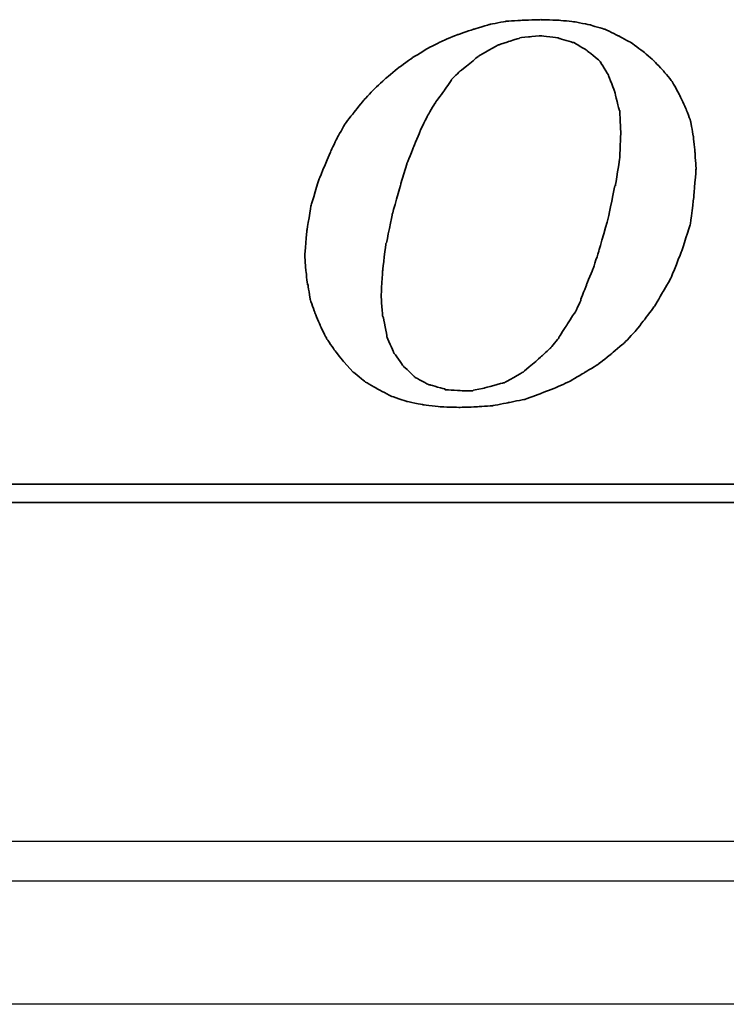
# Model space of a CAD drawing. Header units: millimetres. Extents: x -1108 to 3135, y -1596 to 860.
# Tile 84 of 256: x -771 to -762, y -1249 to -1237. Entities that reach past the tile are written whole.
import ezdxf
from ezdxf.lldxf.tags import DXFTag

# ---------------------------------------------------------------- set-up
doc = ezdxf.new("R2010")
doc.units = ezdxf.units.MM
doc.layers.get('0').update_dxf_attribs({"linetype": 'CONTINUOUS'})
doc.layers.add('DIM', color=4, linetype='CONTINUOUS')
doc.layers.add('layer 1', color=7, linetype='CONTINUOUS')
tags = doc.linetypes.add('DASHED', pattern=[25.72, 12.86, -12.86]).pattern_tags.tags
tags[6:7] = [DXFTag(74, 4), DXFTag(75, 0), DXFTag(340, '0'), DXFTag(46, 0.0), DXFTag(50, 0.0), DXFTag(44, 0.0), DXFTag(45, 0.0)]
tags[4:5] = [DXFTag(74, 4), DXFTag(75, 0), DXFTag(340, '0'), DXFTag(46, 0.0), DXFTag(50, 0.0), DXFTag(44, 0.0), DXFTag(45, 0.0)]

# ---------------------------------------------------------------- blocks, each defined once
blk = doc.blocks.new('TBI MOTION logo(完整正式版)')
at = {"layer": 'layer 1', "color": 22, "lineweight": 35}
for points, knots in [([(-11.34375, -6.98375), (-11.34375, -6.98375), (-10.91375, -7.43875), (-10.91375, -7.43875), (-10.91375, -7.43875), (-10.91375, -7.43875), (-10.38625, -7.87125), (-10.38625, -7.87125), (-10.38625, -7.87125), (-10.38625, -7.87125), (-9.81125, -8.20375), (-9.81125, -8.20375), (-9.81125, -8.20375), (-9.81125, -8.20375), (-9.21125, -8.51875), (-9.21125, -8.51875), (-9.21125, -8.51875), (-9.21125, -8.51875), (-8.51625, -8.75875), (-8.51625, -8.75875), (-8.51625, -8.75875), (-8.51625, -8.75875), (-7.77125, -8.90375), (-7.77125, -8.90375), (-7.77125, -8.90375), (-7.77125, -8.90375), (-6.97875, -8.99875), (-6.97875, -8.99875), (-6.97875, -8.99875), (-6.97875, -8.99875), (-6.14125, -9.02375), (-6.14125, -9.02375), (-6.14125, -9.02375), (-6.14125, -9.02375), (-5.37125, -8.99875), (-5.37125, -8.99875), (-5.37125, -8.99875), (-5.37125, -8.99875), (-4.65375, -8.94875), (-4.65375, -8.94875), (-4.65375, -8.94875), (-4.65375, -8.94875), (-3.93375, -8.80625), (-3.93375, -8.80625), (-3.93375, -8.80625), (-3.93375, -8.80625), (-3.21375, -8.66375), (-3.21375, -8.66375), (-3.21375, -8.66375), (-3.21375, -8.66375), (-2.49375, -8.39875), (-2.49375, -8.39875), (-2.49375, -8.39875), (-2.49375, -8.39875), (-1.79875, -8.13375), (-1.79875, -8.13375), (-1.79875, -8.13375), (-1.79875, -8.13375), (-1.17375, -7.84375), (-1.17375, -7.84375), (-1.17375, -7.84375), (-1.17375, -7.84375), (-0.52375, -7.46375), (-0.52375, -7.46375), (-0.52375, -7.46375), (-0.52375, -7.46375), (0.10124, -7.07875), (0.10124, -7.07875), (0.10124, -7.07875), (0.10124, -7.07875), (0.67625, -6.62375), (0.67625, -6.62375), (0.67625, -6.62375), (0.67625, -6.62375), (1.24874, -6.14375), (1.24874, -6.14375), (1.24874, -6.14375), (1.24874, -6.14375), (1.72874, -5.64125), (1.72874, -5.64125), (1.72874, -5.64125), (1.72874, -5.64125), (2.18624, -5.06375), (2.18624, -5.06375), (2.18624, -5.06375), (2.18624, -5.06375), (2.61625, -4.48874), (2.61625, -4.48874), (2.61625, -4.48874), (2.61625, -4.48874), (3.00125, -3.83874), (3.00125, -3.83874), (3.00125, -3.83874), (3.00125, -3.83874), (3.36124, -3.21374), (3.36124, -3.21374), (3.36124, -3.21374), (3.36124, -3.21374), (3.84374, -1.99125), (3.84374, -1.99125), (3.84374, -1.99125), (3.84374, -1.99125), (4.22625, -0.81875), (4.22625, -0.81875), (4.22625, -0.81875), (4.22625, -0.81875), (4.39125, 0.45624), (4.39125, 0.45624), (4.39125, 0.45624), (4.39125, 0.45624), (4.48874, 1.70124), (4.48874, 1.70124), (4.48874, 1.70124), (4.48874, 1.70124), (4.43874, 2.44625), (4.43874, 2.44625), (4.43874, 2.44625), (4.43874, 2.44625), (4.36874, 3.14125), (4.36874, 3.14125), (4.36874, 3.14125), (4.36874, 3.14125), (4.25125, 3.81125), (4.25125, 3.81125), (4.25125, 3.81125), (4.25125, 3.81125), (4.03124, 4.41125), (4.03124, 4.41125), (4.03124, 4.41125), (4.03124, 4.41125), (3.74374, 5.01125), (3.74374, 5.01125), (3.74374, 5.01125), (3.74374, 5.01125), (3.43124, 5.58875), (3.43124, 5.58875), (3.43124, 5.58875), (3.43124, 5.58875), (3.02625, 6.09125), (3.02625, 6.09125), (3.02625, 6.09125), (3.02625, 6.09125), (2.59374, 6.54875), (2.59374, 6.54875), (2.59374, 6.54875), (2.59374, 6.54875), (2.09124, 6.98125), (2.09124, 6.98125), (2.09124, 6.98125), (2.09124, 6.98125), (1.56124, 7.36625), (1.56124, 7.36625), (1.56124, 7.36625), (1.56124, 7.36625), (0.98624, 7.67625), (0.98624, 7.67625), (0.98624, 7.67625), (0.98624, 7.67625), (0.38624, 7.96375), (0.38624, 7.96375), (0.38624, 7.96375), (0.38624, 7.96375), (-0.25875, 8.15625), (-0.25875, 8.15625), (-0.25875, 8.15625), (-0.25875, 8.15625), (-0.98125, 8.30125), (-0.98125, 8.30125), (-0.98125, 8.30125), (-0.98125, 8.30125), (-1.70124, 8.37125), (-1.70124, 8.37125), (-1.70124, 8.37125), (-1.70124, 8.37125), (-2.49375, 8.39624), (-2.49375, 8.39624), (-2.49375, 8.39624), (-2.49375, 8.39624), (-3.28625, 8.37125), (-3.28625, 8.37125), (-3.28625, 8.37125), (-3.28625, 8.37125), (-4.05125, 8.32125), (-4.05125, 8.32125), (-4.05125, 8.32125), (-4.05125, 8.32125), (-4.77375, 8.18125), (-4.77375, 8.18125), (-4.77375, 8.18125), (-4.77375, 8.18125), (-5.51625, 7.96375), (-5.51625, 7.96375), (-5.51625, 7.96375), (-5.51625, 7.96375), (-6.21125, 7.72625), (-6.21125, 7.72625), (-6.21125, 7.72625), (-6.21125, 7.72625), (-6.92875, 7.43625), (-6.92875, 7.43625), (-6.92875, 7.43625), (-6.92875, 7.43625), (-7.57875, 7.10125), (-7.57875, 7.10125), (-7.57875, 7.10125), (-7.57875, 7.10125), (-8.24875, 6.69125), (-8.24875, 6.69125), (-8.24875, 6.69125), (-8.24875, 6.69125), (-8.84875, 6.26125), (-8.84875, 6.26125), (-8.84875, 6.26125), (-8.84875, 6.26125), (-9.42625, 5.78125), (-9.42625, 5.78125), (-9.42625, 5.78125), (-9.42625, 5.78125), (-9.95375, 5.30125), (-9.95375, 5.30125), (-9.95375, 5.30125), (-9.95375, 5.30125), (-10.43375, 4.79624), (-10.43375, 4.79624), (-10.43375, 4.79624), (-10.43375, 4.79624), (-10.88875, 4.22125), (-10.88875, 4.22125), (-10.88875, 4.22125), (-10.88875, 4.22125), (-11.29875, 3.69375), (-11.29875, 3.69375), (-11.29875, 3.69375), (-11.29875, 3.69375), (-11.63375, 3.09125), (-11.63375, 3.09125), (-11.63375, 3.09125), (-11.63375, 3.09125), (-11.91875, 2.49625), (-11.91875, 2.49625), (-11.91875, 2.49625), (-11.91875, 2.49625), (-12.44875, 1.24625), (-12.44875, 1.24625), (-12.44875, 1.24625), (-12.44875, 1.24625), (-12.80875, 0.06874), (-12.80875, 0.06874), (-12.80875, 0.06874), (-12.80875, 0.06874), (-12.99875, -1.07875), (-12.99875, -1.07875), (-12.99875, -1.07875), (-12.99875, -1.07875), (-13.09375, -2.18375), (-13.09375, -2.18375), (-13.09375, -2.18375), (-13.09375, -2.18375), (-13.04875, -2.85375), (-13.04875, -2.85375), (-13.04875, -2.85375), (-13.04875, -2.85375), (-12.97375, -3.50375), (-12.97375, -3.50375), (-12.97375, -3.50375), (-12.97375, -3.50375), (-12.95375, -3.50375), (-12.95375, -3.50375), (-12.95375, -3.50375), (-12.95375, -3.50375), (-12.85375, -4.17375), (-12.85375, -4.17375), (-12.85375, -4.17375), (-12.85375, -4.17375), (-12.63875, -4.77624), (-12.63875, -4.77624), (-12.63875, -4.77624), (-12.63875, -4.77624), (-12.39875, -5.35125), (-12.39875, -5.35125), (-12.39875, -5.35125), (-12.39875, -5.35125), (-12.11375, -5.92875), (-12.11375, -5.92875), (-12.11375, -5.92875), (-12.11375, -5.92875), (-11.75375, -6.45375), (-11.75375, -6.45375), (-11.75375, -6.45375), (-11.75375, -6.45375), (-11.34375, -6.98375), (-11.34375, -6.98375)], [0, 0, 0, 0, 0.01369863, 0.01369863, 0.01369863, 0.01369864, 0.02739726, 0.02739726, 0.02739726, 0.02739727, 0.04109589, 0.04109589, 0.04109589, 0.0410959, 0.05479452, 0.05479452, 0.05479452, 0.05479453, 0.06849315, 0.06849315, 0.06849315, 0.06849316, 0.08219178, 0.08219178, 0.08219178, 0.08219179, 0.09589041, 0.09589041, 0.09589041, 0.09589042, 0.10958904, 0.10958904, 0.10958904, 0.10958905, 0.12328767, 0.12328767, 0.12328767, 0.12328768, 0.1369863, 0.1369863, 0.1369863, 0.13698631, 0.15068493, 0.15068493, 0.15068493, 0.15068494, 0.16438356, 0.16438356, 0.16438356, 0.16438357, 0.17808219, 0.17808219, 0.17808219, 0.1780822, 0.19178082, 0.19178082, 0.19178082, 0.19178083, 0.20547945, 0.20547945, 0.20547945, 0.20547946, 0.21917808, 0.21917808, 0.21917808, 0.21917809, 0.23287671, 0.23287671, 0.23287671, 0.23287672, 0.24657534, 0.24657534, 0.24657534, 0.24657535, 0.26027397, 0.26027397, 0.26027397, 0.26027398, 0.2739726, 0.2739726, 0.2739726, 0.27397261, 0.28767123, 0.28767123, 0.28767123, 0.28767124, 0.30136986, 0.30136986, 0.30136986, 0.30136987, 0.31506849, 0.31506849, 0.31506849, 0.3150685, 0.32876712, 0.32876712, 0.32876712, 0.32876713, 0.34246575, 0.34246575, 0.34246575, 0.34246576, 0.35616438, 0.35616438, 0.35616438, 0.35616439, 0.36986301, 0.36986301, 0.36986301, 0.36986302, 0.38356164, 0.38356164, 0.38356164, 0.38356165, 0.39726027, 0.39726027, 0.39726027, 0.39726028, 0.4109589, 0.4109589, 0.4109589, 0.41095891, 0.42465753, 0.42465753, 0.42465753, 0.42465754, 0.43835616, 0.43835616, 0.43835616, 0.43835617, 0.45205479, 0.45205479, 0.45205479, 0.4520548, 0.46575342, 0.46575342, 0.46575342, 0.46575343, 0.47945205, 0.47945205, 0.47945205, 0.47945206, 0.49315068, 0.49315068, 0.49315068, 0.49315069, 0.50684932, 0.50684932, 0.50684932, 0.50684933, 0.52054795, 0.52054795, 0.52054795, 0.52054796, 0.53424658, 0.53424658, 0.53424658, 0.53424659, 0.54794521, 0.54794521, 0.54794521, 0.54794522, 0.56164384, 0.56164384, 0.56164384, 0.56164385, 0.57534247, 0.57534247, 0.57534247, 0.57534248, 0.5890411, 0.5890411, 0.5890411, 0.58904111, 0.60273973, 0.60273973, 0.60273973, 0.60273974, 0.61643836, 0.61643836, 0.61643836, 0.61643837, 0.63013699, 0.63013699, 0.63013699, 0.630137, 0.64383562, 0.64383562, 0.64383562, 0.64383563, 0.65753425, 0.65753425, 0.65753425, 0.65753426, 0.67123288, 0.67123288, 0.67123288, 0.67123289, 0.68493151, 0.68493151, 0.68493151, 0.68493152, 0.69863014, 0.69863014, 0.69863014, 0.69863015, 0.71232877, 0.71232877, 0.71232877, 0.71232878, 0.7260274, 0.7260274, 0.7260274, 0.72602741, 0.73972603, 0.73972603, 0.73972603, 0.73972604, 0.75342466, 0.75342466, 0.75342466, 0.75342467, 0.76712329, 0.76712329, 0.76712329, 0.7671233, 0.78082192, 0.78082192, 0.78082192, 0.78082193, 0.79452055, 0.79452055, 0.79452055, 0.79452056, 0.80821918, 0.80821918, 0.80821918, 0.80821919, 0.82191781, 0.82191781, 0.82191781, 0.82191782, 0.83561644, 0.83561644, 0.83561644, 0.83561645, 0.84931507, 0.84931507, 0.84931507, 0.84931508, 0.8630137, 0.8630137, 0.8630137, 0.86301371, 0.87671233, 0.87671233, 0.87671233, 0.87671234, 0.89041096, 0.89041096, 0.89041096, 0.89041097, 0.90410959, 0.90410959, 0.90410959, 0.9041096, 0.91780822, 0.91780822, 0.91780822, 0.91780823, 0.93150685, 0.93150685, 0.93150685, 0.93150686, 0.94520548, 0.94520548, 0.94520548, 0.94520549, 0.95890411, 0.95890411, 0.95890411, 0.95890412, 0.97260274, 0.97260274, 0.97260274, 0.97260275, 0.98630137, 0.98630137, 0.98630137, 0.98630138, 1, 1, 1, 1]), ([(-8.77875, 1.03124), (-8.77875, 1.03124), (-8.51625, 1.89625), (-8.51625, 1.89625), (-8.51625, 1.89625), (-8.51625, 1.89625), (-8.20375, 2.66375), (-8.20375, 2.66375), (-8.20375, 2.66375), (-8.20375, 2.66375), (-7.91625, 3.38125), (-7.91625, 3.38125), (-7.91625, 3.38125), (-7.91625, 3.38125), (-7.91625, 3.40624), (-7.91625, 3.40624), (-7.91625, 3.40624), (-7.91625, 3.40624), (-7.57875, 4.07624), (-7.57875, 4.07624), (-7.57875, 4.07624), (-7.57875, 4.07624), (-7.24375, 4.65125), (-7.24375, 4.65125), (-7.24375, 4.65125), (-7.24375, 4.65125), (-7.21875, 4.65125), (-7.21875, 4.65125), (-7.21875, 4.65125), (-7.21875, 4.65125), (-7.21875, 4.67624), (-7.21875, 4.67624), (-7.21875, 4.67624), (-7.21875, 4.67624), (-6.83625, 5.20375), (-6.83625, 5.20375), (-6.83625, 5.20375), (-6.83625, 5.20375), (-6.49875, 5.68625), (-6.49875, 5.68625), (-6.49875, 5.68625), (-6.49875, 5.68625), (-6.49875, 5.70625), (-6.49875, 5.70625), (-6.49875, 5.70625), (-6.49875, 5.70625), (-6.11625, 6.09125), (-6.11625, 6.09125), (-6.11625, 6.09125), (-6.11625, 6.09125), (-6.09125, 6.09125), (-6.09125, 6.09125), (-6.09125, 6.09125), (-6.09125, 6.09125), (-5.27375, 6.76625), (-5.27375, 6.76625), (-5.27375, 6.76625), (-5.27375, 6.76625), (-5.24875, 6.76625), (-5.24875, 6.76625), (-5.24875, 6.76625), (-5.24875, 6.76625), (-5.24875, 6.78625), (-5.24875, 6.78625), (-5.24875, 6.78625), (-5.24875, 6.78625), (-4.38875, 7.26624), (-4.38875, 7.26624), (-4.38875, 7.26624), (-4.38875, 7.26624), (-4.36125, 7.26624), (-4.36125, 7.26624), (-4.36125, 7.26624), (-4.36125, 7.26624), (-3.93375, 7.41125), (-3.93375, 7.41125), (-3.93375, 7.41125), (-3.93375, 7.41125), (-3.47375, 7.55625), (-3.47375, 7.55625), (-3.47375, 7.55625), (-3.47375, 7.55625), (-3.45375, 7.55625), (-3.45375, 7.55625), (-3.45375, 7.55625), (-3.45375, 7.55625), (-3.42875, 7.58124), (-3.42875, 7.58124), (-3.42875, 7.58124), (-3.42875, 7.58124), (-2.97375, 7.62625), (-2.97375, 7.62625), (-2.97375, 7.62625), (-2.97375, 7.62625), (-2.49375, 7.67625), (-2.49375, 7.67625), (-2.49375, 7.67625), (-2.49375, 7.67625), (-2.46875, 7.67625), (-2.46875, 7.67625), (-2.46875, 7.67625), (-2.46875, 7.67625), (-1.70124, 7.58124), (-1.70124, 7.58124), (-1.70124, 7.58124), (-1.70124, 7.58124), (-1.67875, 7.55625), (-1.67875, 7.55625), (-1.67875, 7.55625), (-1.67875, 7.55625), (-1.65375, 7.55625), (-1.65375, 7.55625), (-1.65375, 7.55625), (-1.65375, 7.55625), (-1.03125, 7.36625), (-1.03125, 7.36625), (-1.03125, 7.36625), (-1.03125, 7.36625), (-1.00625, 7.36625), (-1.00625, 7.36625), (-1.00625, 7.36625), (-1.00625, 7.36625), (-0.43124, 7.02624), (-0.43124, 7.02624), (-0.43124, 7.02624), (-0.43124, 7.02624), (-0.40625, 7.00624), (-0.40625, 7.00624), (-0.40625, 7.00624), (-0.40625, 7.00624), (0.12124, 6.57124), (0.12124, 6.57124), (0.12124, 6.57124), (0.12124, 6.57124), (0.14624, 6.54875), (0.14624, 6.54875), (0.14624, 6.54875), (0.14624, 6.54875), (0.17124, 6.52375), (0.17124, 6.52375), (0.17124, 6.52375), (0.17124, 6.52375), (0.55625, 5.89875), (0.55625, 5.89875), (0.55625, 5.89875), (0.55625, 5.89875), (0.55625, 5.87625), (0.55625, 5.87625), (0.55625, 5.87625), (0.55625, 5.87625), (0.84124, 5.15625), (0.84124, 5.15625), (0.84124, 5.15625), (0.84124, 5.15625), (0.84124, 5.13125), (0.84124, 5.13125), (0.84124, 5.13125), (0.84124, 5.13125), (1.03624, 4.31875), (1.03624, 4.31875), (1.03624, 4.31875), (1.03624, 4.31875), (1.05624, 4.31875), (1.05624, 4.31875), (1.05624, 4.31875), (1.05624, 4.31875), (1.05624, 4.29125), (1.05624, 4.29125), (1.05624, 4.29125), (1.05624, 4.29125), (1.10625, 3.33125), (1.10625, 3.33125), (1.10625, 3.33125), (1.10625, 3.33125), (1.10625, 3.30875), (1.10625, 3.30875), (1.10625, 3.30875), (1.10625, 3.30875), (1.05624, 2.20624), (1.05624, 2.20624), (1.05624, 2.20624), (1.05624, 2.20624), (1.05624, 2.18124), (1.05624, 2.18124), (1.05624, 2.18124), (1.05624, 2.18124), (0.86624, 0.93624), (0.86624, 0.93624), (0.86624, 0.93624), (0.86624, 0.93624), (0.84124, 0.93624), (0.84124, 0.93624), (0.84124, 0.93624), (0.84124, 0.93624), (0.55625, -0.45874), (0.55625, -0.45874), (0.55625, -0.45874), (0.55625, -0.45874), (0.12124, -1.99125), (0.12124, -1.99125), (0.12124, -1.99125), (0.12124, -1.99125), (0.12124, -2.01874), (0.12124, -2.01874), (0.12124, -2.01874), (0.12124, -2.01874), (-0.13874, -2.78375), (-0.13874, -2.78375), (-0.13874, -2.78375), (-0.13874, -2.78375), (-0.43124, -3.50375), (-0.43124, -3.50375), (-0.43124, -3.50375), (-0.43124, -3.50375), (-0.69375, -4.19875), (-0.69375, -4.19875), (-0.69375, -4.19875), (-0.69375, -4.19875), (-0.69375, -4.22375), (-0.69375, -4.22375), (-0.69375, -4.22375), (-0.69375, -4.22375), (-0.98125, -4.82374), (-0.98125, -4.82374), (-0.98125, -4.82374), (-0.98125, -4.82374), (-1.00625, -4.82374), (-1.00625, -4.82374), (-1.00625, -4.82374), (-1.00625, -4.82374), (-1.33875, -5.35125), (-1.33875, -5.35125), (-1.33875, -5.35125), (-1.33875, -5.35125), (-1.67875, -5.87875), (-1.67875, -5.87875), (-1.67875, -5.87875), (-1.67875, -5.87875), (-1.67875, -5.90375), (-1.67875, -5.90375), (-1.67875, -5.90375), (-1.67875, -5.90375), (-2.05875, -6.35875), (-2.05875, -6.35875), (-2.05875, -6.35875), (-2.05875, -6.35875), (-2.08375, -6.38375), (-2.08375, -6.38375), (-2.08375, -6.38375), (-2.08375, -6.38375), (-2.46875, -6.74375), (-2.46875, -6.74375), (-2.46875, -6.74375), (-2.46875, -6.74375), (-3.25875, -7.41625), (-3.25875, -7.41625), (-3.25875, -7.41625), (-3.25875, -7.41625), (-3.28625, -7.43875), (-3.28625, -7.43875), (-3.28625, -7.43875), (-3.28625, -7.43875), (-4.12375, -7.91875), (-4.12375, -7.91875), (-4.12375, -7.91875), (-4.12375, -7.91875), (-4.14875, -7.91875), (-4.14875, -7.91875), (-4.14875, -7.91875), (-4.14875, -7.91875), (-4.17125, -7.91875), (-4.17125, -7.91875), (-4.17125, -7.91875), (-4.17125, -7.91875), (-5.03375, -8.15875), (-5.03375, -8.15875), (-5.03375, -8.15875), (-5.03375, -8.15875), (-5.51625, -8.25625), (-5.51625, -8.25625), (-5.51625, -8.25625), (-5.51625, -8.25625), (-5.54125, -8.27875), (-5.54125, -8.27875), (-5.54125, -8.27875), (-5.54125, -8.27875), (-5.56375, -8.27875), (-5.56375, -8.27875), (-5.56375, -8.27875), (-5.56375, -8.27875), (-5.99625, -8.27875), (-5.99625, -8.27875), (-5.99625, -8.27875), (-5.99625, -8.27875), (-6.76375, -8.23125), (-6.76375, -8.23125), (-6.76375, -8.23125), (-6.76375, -8.23125), (-6.78875, -8.23125), (-6.78875, -8.23125), (-6.78875, -8.23125), (-6.78875, -8.23125), (-6.78875, -8.20375), (-6.78875, -8.20375), (-6.78875, -8.20375), (-6.78875, -8.20375), (-7.45875, -8.01375), (-7.45875, -8.01375), (-7.45875, -8.01375), (-7.45875, -8.01375), (-7.48375, -8.01375), (-7.48375, -8.01375), (-7.48375, -8.01375), (-7.48375, -8.01375), (-7.50875, -8.01375), (-7.50875, -8.01375), (-7.50875, -8.01375), (-7.50875, -8.01375), (-8.13125, -7.67875), (-8.13125, -7.67875), (-8.13125, -7.67875), (-8.13125, -7.67875), (-8.15625, -7.65375), (-8.15625, -7.65375), (-8.15625, -7.65375), (-8.15625, -7.65375), (-8.65875, -7.17375), (-8.65875, -7.17375), (-8.65875, -7.17375), (-8.65875, -7.17375), (-8.68375, -7.14875), (-8.68375, -7.14875), (-8.68375, -7.14875), (-8.68375, -7.14875), (-9.08875, -6.57375), (-9.08875, -6.57375), (-9.08875, -6.57375), (-9.08875, -6.57375), (-9.11375, -6.54875), (-9.11375, -6.54875), (-9.11375, -6.54875), (-9.11375, -6.54875), (-9.11375, -6.52875), (-9.11375, -6.52875), (-9.11375, -6.52875), (-9.11375, -6.52875), (-9.40375, -5.85375), (-9.40375, -5.85375), (-9.40375, -5.85375), (-9.40375, -5.85375), (-9.40375, -5.82875), (-9.40375, -5.82875), (-9.40375, -5.82875), (-9.40375, -5.82875), (-9.56875, -4.96875), (-9.56875, -4.96875), (-9.56875, -4.96875), (-9.56875, -4.96875), (-9.59375, -4.94375), (-9.59375, -4.94375), (-9.59375, -4.94375), (-9.59375, -4.94375), (-9.66375, -4.03375), (-9.66375, -4.03375), (-9.66375, -4.03375), (-9.66375, -4.03375), (-9.66375, -4.00875), (-9.66375, -4.00875), (-9.66375, -4.00875), (-9.66375, -4.00875), (-9.59375, -2.85375), (-9.59375, -2.85375), (-9.59375, -2.85375), (-9.59375, -2.85375), (-9.45125, -1.65875), (-9.45125, -1.65875), (-9.45125, -1.65875), (-9.45125, -1.65875), (-9.42625, -1.63375), (-9.42625, -1.63375), (-9.42625, -1.63375), (-9.42625, -1.63375), (-9.16125, -0.33875), (-9.16125, -0.33875), (-9.16125, -0.33875), (-9.16125, -0.33875), (-8.77875, 1.00624), (-8.77875, 1.00624), (-8.77875, 1.00624), (-8.77875, 1.00624), (-8.77875, 1.03124), (-8.77875, 1.03124)], [0, 0, 0, 0, 0.01020408, 0.01020408, 0.01020408, 0.01020409, 0.02040816, 0.02040816, 0.02040816, 0.02040817, 0.03061224, 0.03061224, 0.03061224, 0.03061225, 0.04081633, 0.04081633, 0.04081633, 0.04081634, 0.05102041, 0.05102041, 0.05102041, 0.05102042, 0.06122449, 0.06122449, 0.06122449, 0.0612245, 0.07142857, 0.07142857, 0.07142857, 0.07142858, 0.08163265, 0.08163265, 0.08163265, 0.08163266, 0.09183673, 0.09183673, 0.09183673, 0.09183674, 0.10204082, 0.10204082, 0.10204082, 0.10204083, 0.1122449, 0.1122449, 0.1122449, 0.11224491, 0.12244898, 0.12244898, 0.12244898, 0.12244899, 0.13265306, 0.13265306, 0.13265306, 0.13265307, 0.14285714, 0.14285714, 0.14285714, 0.14285715, 0.15306122, 0.15306122, 0.15306122, 0.15306123, 0.16326531, 0.16326531, 0.16326531, 0.16326532, 0.17346939, 0.17346939, 0.17346939, 0.1734694, 0.18367347, 0.18367347, 0.18367347, 0.18367348, 0.19387755, 0.19387755, 0.19387755, 0.19387756, 0.20408163, 0.20408163, 0.20408163, 0.20408164, 0.21428571, 0.21428571, 0.21428571, 0.21428572, 0.2244898, 0.2244898, 0.2244898, 0.22448981, 0.23469388, 0.23469388, 0.23469388, 0.23469389, 0.24489796, 0.24489796, 0.24489796, 0.24489797, 0.25510204, 0.25510204, 0.25510204, 0.25510205, 0.26530612, 0.26530612, 0.26530612, 0.26530613, 0.2755102, 0.2755102, 0.2755102, 0.27551021, 0.28571429, 0.28571429, 0.28571429, 0.2857143, 0.29591837, 0.29591837, 0.29591837, 0.29591838, 0.30612245, 0.30612245, 0.30612245, 0.30612246, 0.31632653, 0.31632653, 0.31632653, 0.31632654, 0.32653061, 0.32653061, 0.32653061, 0.32653062, 0.33673469, 0.33673469, 0.33673469, 0.3367347, 0.34693878, 0.34693878, 0.34693878, 0.34693879, 0.35714286, 0.35714286, 0.35714286, 0.35714287, 0.36734694, 0.36734694, 0.36734694, 0.36734695, 0.37755102, 0.37755102, 0.37755102, 0.37755103, 0.3877551, 0.3877551, 0.3877551, 0.38775511, 0.39795918, 0.39795918, 0.39795918, 0.39795919, 0.40816327, 0.40816327, 0.40816327, 0.40816328, 0.41836735, 0.41836735, 0.41836735, 0.41836736, 0.42857143, 0.42857143, 0.42857143, 0.42857144, 0.43877551, 0.43877551, 0.43877551, 0.43877552, 0.44897959, 0.44897959, 0.44897959, 0.4489796, 0.45918367, 0.45918367, 0.45918367, 0.45918368, 0.46938776, 0.46938776, 0.46938776, 0.46938777, 0.47959184, 0.47959184, 0.47959184, 0.47959185, 0.48979592, 0.48979592, 0.48979592, 0.48979593, 0.5, 0.5, 0.5, 0.50000001, 0.51020408, 0.51020408, 0.51020408, 0.51020409, 0.52040816, 0.52040816, 0.52040816, 0.52040817, 0.53061224, 0.53061224, 0.53061224, 0.53061225, 0.54081633, 0.54081633, 0.54081633, 0.54081634, 0.55102041, 0.55102041, 0.55102041, 0.55102042, 0.56122449, 0.56122449, 0.56122449, 0.5612245, 0.57142857, 0.57142857, 0.57142857, 0.57142858, 0.58163265, 0.58163265, 0.58163265, 0.58163266, 0.59183673, 0.59183673, 0.59183673, 0.59183674, 0.60204082, 0.60204082, 0.60204082, 0.60204083, 0.6122449, 0.6122449, 0.6122449, 0.61224491, 0.62244898, 0.62244898, 0.62244898, 0.62244899, 0.63265306, 0.63265306, 0.63265306, 0.63265307, 0.64285714, 0.64285714, 0.64285714, 0.64285715, 0.65306122, 0.65306122, 0.65306122, 0.65306123, 0.66326531, 0.66326531, 0.66326531, 0.66326532, 0.67346939, 0.67346939, 0.67346939, 0.6734694, 0.68367347, 0.68367347, 0.68367347, 0.68367348, 0.69387755, 0.69387755, 0.69387755, 0.69387756, 0.70408163, 0.70408163, 0.70408163, 0.70408164, 0.71428571, 0.71428571, 0.71428571, 0.71428572, 0.7244898, 0.7244898, 0.7244898, 0.72448981, 0.73469388, 0.73469388, 0.73469388, 0.73469389, 0.74489796, 0.74489796, 0.74489796, 0.74489797, 0.75510204, 0.75510204, 0.75510204, 0.75510205, 0.76530612, 0.76530612, 0.76530612, 0.76530613, 0.7755102, 0.7755102, 0.7755102, 0.77551021, 0.78571429, 0.78571429, 0.78571429, 0.7857143, 0.79591837, 0.79591837, 0.79591837, 0.79591838, 0.80612245, 0.80612245, 0.80612245, 0.80612246, 0.81632653, 0.81632653, 0.81632653, 0.81632654, 0.82653061, 0.82653061, 0.82653061, 0.82653062, 0.83673469, 0.83673469, 0.83673469, 0.8367347, 0.84693878, 0.84693878, 0.84693878, 0.84693879, 0.85714286, 0.85714286, 0.85714286, 0.85714287, 0.86734694, 0.86734694, 0.86734694, 0.86734695, 0.87755102, 0.87755102, 0.87755102, 0.87755103, 0.8877551, 0.8877551, 0.8877551, 0.88775511, 0.89795918, 0.89795918, 0.89795918, 0.89795919, 0.90816327, 0.90816327, 0.90816327, 0.90816328, 0.91836735, 0.91836735, 0.91836735, 0.91836736, 0.92857143, 0.92857143, 0.92857143, 0.92857144, 0.93877551, 0.93877551, 0.93877551, 0.93877552, 0.94897959, 0.94897959, 0.94897959, 0.9489796, 0.95918367, 0.95918367, 0.95918367, 0.95918368, 0.96938776, 0.96938776, 0.96938776, 0.96938777, 0.97959184, 0.97959184, 0.97959184, 0.97959185, 0.98979592, 0.98979592, 0.98979592, 0.98979593, 1, 1, 1, 1]), ([(75.90875, -9.47875), (75.90875, -9.47875), (75.90875, -12.28625), (75.90875, -12.28625), (75.90875, -12.28625), (75.90875, -12.28625), (75.90875, -12.47875), (75.90875, -12.47875), (75.90875, -12.47875), (75.90875, -12.47875), (75.71625, -12.47875), (75.71625, -12.47875), (75.71625, -12.47875), (75.71625, -12.47875), (-88.32875, -12.47875), (-88.32875, -12.47875), (-88.32875, -12.47875), (-88.32875, -12.47875), (-88.32875, -13.29375), (-88.32875, -13.29375), (-88.32875, -13.29375), (-88.32875, -13.29375), (82.89125, -13.29375), (82.89125, -13.29375), (82.89125, -13.29375), (82.89125, -13.29375), (75.90875, -9.47875), (75.90875, -9.47875)], [0, 0, 0, 0, 0.14285714, 0.14285714, 0.14285714, 0.14285715, 0.28571429, 0.28571429, 0.28571429, 0.2857143, 0.42857143, 0.42857143, 0.42857143, 0.42857144, 0.57142857, 0.57142857, 0.57142857, 0.57142858, 0.71428571, 0.71428571, 0.71428571, 0.71428572, 0.85714286, 0.85714286, 0.85714286, 0.85714287, 1, 1, 1, 1])]:
    blk.add_open_spline(points, degree=3, knots=knots, dxfattribs=at)

msp = doc.modelspace()

# ---------------------------------------------------------------- linework, layer by layer
at = {"linetype": 'Continuous'}
msp.add_line((-619.124, -1247.237), (-877.612, -1247.237), dxfattribs=at)
at = {"linetype": 'DASHED'}
msp.add_line((-619.618, -1249.286), (-877.612, -1249.287), dxfattribs=at)
at = {"linetype": 'Continuous'}
msp.add_open_spline([(-619.245, -1247.737), (-877.612, -1247.737)], degree=1, dxfattribs=at)

# ---------------------------------------------------------------- block references
at = {"layer": 'DIM', "color": 7, "xscale": 0.2802190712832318, "yscale": 0.2802190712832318, "zscale": 0.2802190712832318}
msp.add_blockref('TBI MOTION logo(完整正式版)', (-763.472, -1239.243), dxfattribs=at)

doc.saveas('drawing.dxf')
